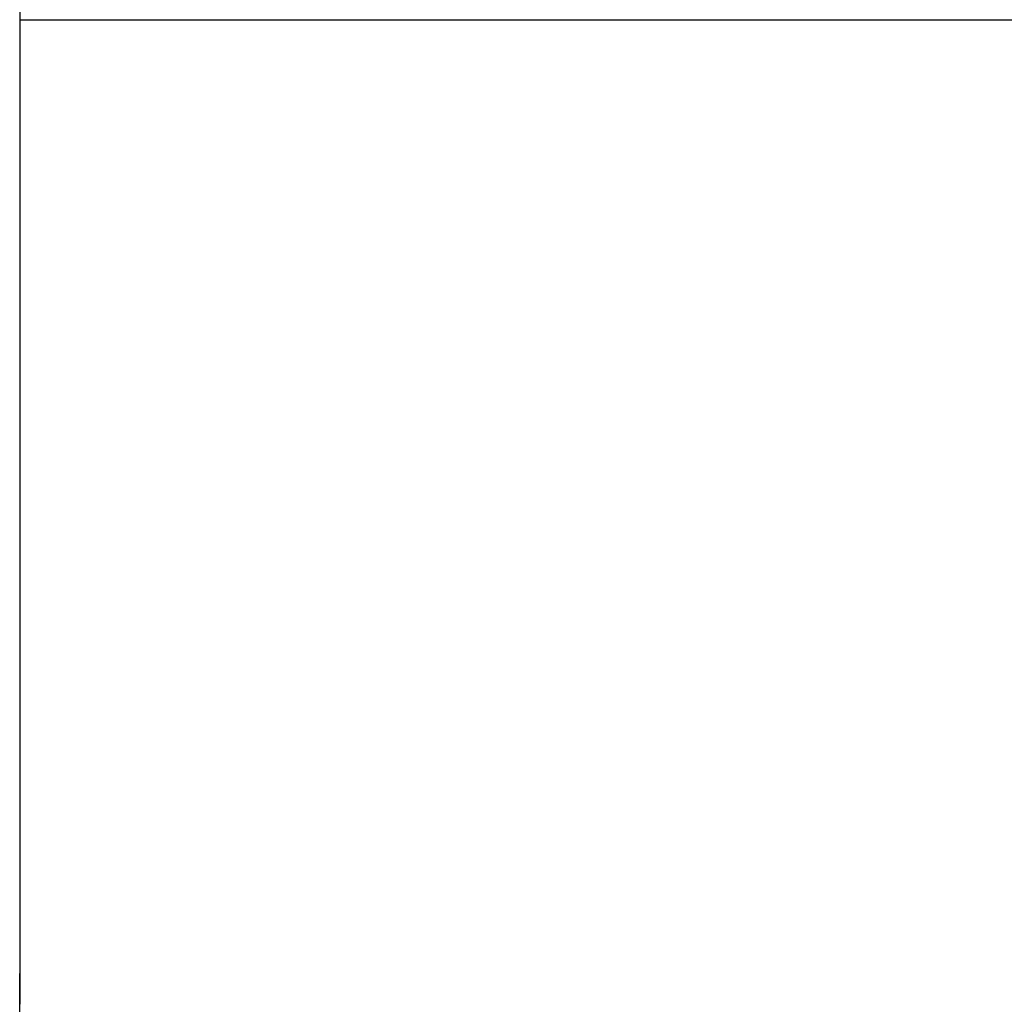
# Model space of a CAD drawing. Header units: millimetres. Extents: x 730 to 1015, y 385 to 481.
# Tile 39 of 47: x 935 to 944, y 415 to 424. Entities that reach past the tile are written whole.
import ezdxf

# ---------------------------------------------------------------- set-up
doc = ezdxf.new("R2010")
doc.units = ezdxf.units.MM
doc.header["$LTSCALE"] = 0.15
doc.layers.get('DEFPOINTS').update_dxf_attribs({"linetype": 'CONTINUOUS'})
doc.layers.add('2', color=7, linetype='CONTINUOUS')
doc.layers.add('DIM', color=4, linetype='CONTINUOUS')
doc.styles.add('DIM-7', font='SIMPLEX.shx', dxfattribs={"width": 0.7, "bigfont": 'chineset.shx'})
doc.dimstyles.new('CNS', dxfattribs={"dimtxt": 3.5, "dimasz": 2.5, "dimexe": 1, "dimexo": 1.5, "dimgap": 0.09, "dimtad": 0, "dimdsep": 46, "dimtxsty": 'DIM-7', "dimcen": 0.09, "dimclrd": 1, "dimclre": 1, "dimclrt": 4, "dimadec": 0, "dimazin": 0, "dimtfac": 1, "dimtix": 1, "dimtmove": 2, "dimatfit": 3, "dimfxl": 1, "dimtvp": 0.971429, "dimtolj": 1, "dimarcsym": 0})

# ---------------------------------------------------------------- blocks, each defined once
blk = doc.blocks.new('*D31')
at = {"layer": 'DEFPOINTS', "color": 0, "transparency": 16777216}
for p in [(935.1853, 432.7407), (910.442, 428.4409), (913.7681, 428.4409)]:
    blk.add_point(p, dxfattribs=at)
at = {"layer": 'DIM', "color": 7, "lineweight": -2, "transparency": 16777216}
for p, q in [((910.442, 435.7407), (910.442, 438.7407)), ((933.3853, 432.7407), (909.242, 432.7407)), ((910.442, 432.7407), (910.442, 428.4409)), ((911.9681, 428.4409), (909.242, 428.4409)), ((910.442, 425.4409), (910.442, 422.4409))]:
    blk.add_line(p, q, dxfattribs=at)
at = {"layer": 'DIM', "color": 7, "transparency": 16777216}
for points in [[(909.942, 435.7407), (910.942, 435.7407), (910.442, 432.7407)], [(909.942, 425.4409), (910.942, 425.4409), (910.442, 428.4409)]]:
    blk.add_solid(points, dxfattribs=at)
at = {"layer": 'DIM', "color": 7, "transparency": 16777216, "insert": (907.382, 430.5908), "char_height": 4.2, "attachment_point": 5, "rotation": 90, "style": 'DIM-7'}
blk.add_mtext('\\A1;4.5', dxfattribs=at)

msp = doc.modelspace()

# ---------------------------------------------------------------- linework, layer by layer
at = {"layer": '2', "color": 7, "linetype": 'Continuous'}
for p, q in [((935.1853, 424.7409), (935.1853, 423.2409)), ((935.1853, 423.7409), (935.1853, 421.5173)), ((935.1853, 423.2409), (935.1853, 414.5648)), ((935.1853, 421.5174), (935.1853, 414.8504)), ((935.1853, 409.3409), (935.1853, 414.8504))]:
    msp.add_line(p, q, dxfattribs=at)
msp.add_open_spline([(935.1853, 423.7409), (962.9853, 423.7409)], degree=1, dxfattribs=at)

# ---------------------------------------------------------------- dimensions: what is measured, and where the dimension line sits
at = {"layer": 'DIM', "color": 7}
dim = msp.add_linear_dim(base=(910.442, 428.4409), p1=(935.1853, 432.7407), p2=(913.7681, 428.4409), angle=90, text='4.5', dimstyle='CNS', override={"dimscale": 1.2, "dimgap": 0.8, "dimtad": 1, "dimclrd": 7, "dimclre": 7, "dimclrt": 7, "dimtmove": 1}, dxfattribs=at)
dim.commit()
dim.dimension.update_dxf_attribs({"geometry": '*D31', "text_midpoint": (907.382, 430.5908)})

doc.saveas('drawing.dxf')
